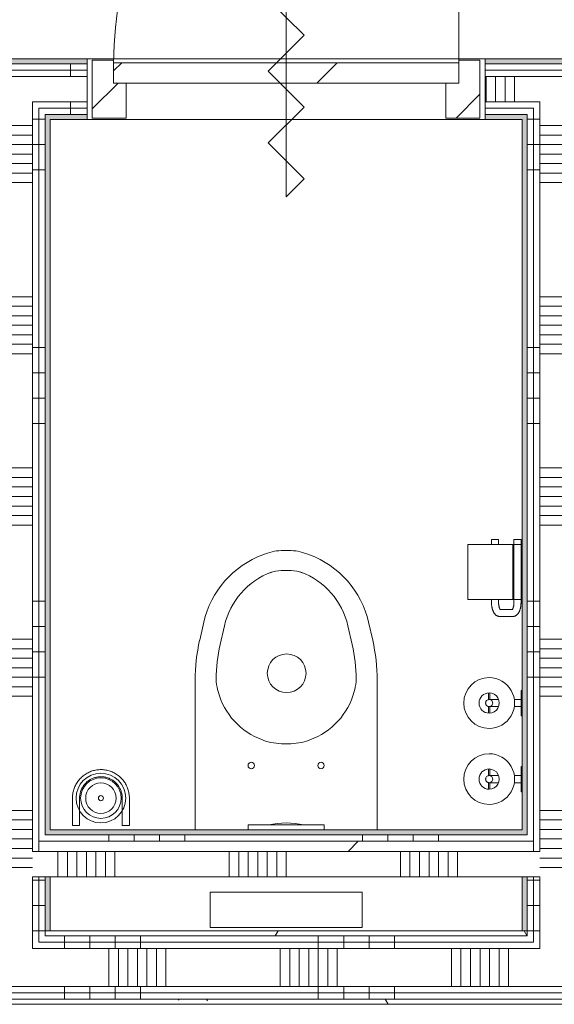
# Model space of a CAD drawing. Extents: x 3176 to 58266, y 1852 to 38199.
# Tile 204 of 256: x 37672 to 38725, y 32361 to 34301. Entities that reach past the tile are written whole.
import ezdxf

# ---------------------------------------------------------------- set-up
doc = ezdxf.new("R2010")
doc.units = 0
doc.header["$LTSCALE"] = 50
doc.layers.get('0').update_dxf_attribs({"linetype": 'CONTINUOUS'})
for name, color, linetype, lineweight in [('Onderlegger 1e verdieping$0$A-DETL-GENF', 8, 'CONTINUOUS', 18), ('Onderlegger 1e verdieping$0$A-DOOR', 8, 'CONTINUOUS', 25), ('Onderlegger 1e verdieping$0$A-FLOR-OTLN', 8, 'CONTINUOUS', 18), ('Onderlegger 1e verdieping$0$A-GENM', 8, 'CONTINUOUS', 18), ('Onderlegger 1e verdieping$0$A-WALL-PATT', 8, 'CONTINUOUS', 50), ('Onderlegger 1e verdieping$0$I-WALL', 8, 'CONTINUOUS', 25), ('Onderlegger 1e verdieping$0$P-SANR-FIXT', 8, 'CONTINUOUS', 18)]:
    doc.layers.add(name, color=color, linetype=linetype, lineweight=lineweight)
pattern_1 = [(0, (0, 0), (406.4, 101.6), [33.528, -271.272, 33.528, -271.272, -1625.6]), (0, (0, 0), (406.4, 101.6), [-609.6, 33.528, -576.072, 33.528, -271.272, -711.2]), (0, (0, 0), (406.4, 101.6), [-1524, 33.528, -169.672, 33.528, -474.472]), (120, (152.4, 50.8), (-291.18818, 301.15272), [33.528, -271.272, 33.528, -271.272, -1625.6]), (120, (152.4, 50.8), (-291.18818, 301.15272), [-609.6, 33.528, -576.072, 33.528, -271.272, -711.2]), (120, (152.4, 50.8), (-291.18818, 301.15272), [-1524, 33.528, -169.672, 33.528, -474.472]), (240, (203.2, 254), (-115.21182, -402.75272), [33.528, -271.272, 33.528, -271.272, -1625.6]), (240, (203.2, 254), (-115.21182, -402.75272), [-609.6, 33.528, -576.072, 33.528, -271.272, -711.2]), (240, (203.2, 254), (-115.21182, -402.75272), [-1524, 33.528, -169.672, 33.528, -474.472])]
pattern_2 = [(270, (36409.9, 32505.7), (500, -4e-12), []), (270, (36359.9, 32505.7), (500, -4e-12), []), (270, (36309.9, 32505.7), (500, -4e-12), []), (270, (36259.9, 32505.7), (500, -4e-12), [])]
pattern_3 = [(270, (36421.9, 34224.45), (500, 3e-14), []), (270, (36371.9, 34224.45), (500, 3e-14), []), (270, (36321.9, 34224.45), (500, 3e-14), []), (270, (36271.9, 34224.45), (500, 3e-14), [])]
pattern_4 = [(180, (38781.9, 33505.1), (6e-13, -500), []), (180, (38781.9, 33555.1), (6e-13, -500), []), (180, (38781.9, 33605.1), (6e-13, -500), []), (180, (38781.9, 33655.1), (6e-13, -500), [])]
pattern_5 = [(180, (37731.9, 33505.1), (6e-13, -500), []), (180, (37731.9, 33555.1), (6e-13, -500), []), (180, (37731.9, 33605.1), (6e-13, -500), []), (180, (37731.9, 33655.1), (6e-13, -500), [])]

# ---------------------------------------------------------------- blocks, each defined once
blk = doc.blocks.new('Onderlegger 1e verdieping$0$74_3B_toilet - eenvoudig - 74_3B_toilet - eenvoudig-4325791-Plotview 1e Verdieping - schaal 1 op 100')
at = {"layer": 'Onderlegger 1e verdieping$0$P-SANR-FIXT'}
for p, q in [((-41.5, 146.2), (-341.5, 146.2)), ((-341.5, 146.2), (-341.5, 76.2)), ((-41.5, 76.2), (-41.5, 146.2)), ((-341.5, 76.2), (-41.5, 76.2)), ((-370.9, -46.3), (-370.9, -340.9)), ((-12.1, -340.9), (-12.1, -46.3)), ((-238.2, -223.6), (-236.9, -223.1)), ((-187.3, -215.9), (-195.7, -215.9)), ((-144.9, -223.6), (-146.2, -223.1)), ((-326.5, -322.7), (-325.4, -318.8)), ((-56.5, -322.7), (-57.6, -318.8)), ((-362, -420.1), (-353.9, -455.6)), ((-313.2, -448.4), (-321.6, -411.6)), ((-69.8, -448.4), (-61.4, -411.6)), ((-29.2, -455.6), (-21.1, -420.1)), ((-223.2, -553.2), (-220.4, -554.3)), ((-181.9, -557.2), (-201.1, -557.2)), ((-159.8, -553.2), (-162.6, -554.3)), ((-237.2, -588.7), (-232.3, -590.5)), ((-196.8, -596.9), (-186.2, -596.9)), ((-150.7, -590.5), (-145.8, -588.7))]:
    blk.add_line(p, q, dxfattribs=at)
for centre, radius in [((-260.2, -173.2), 6.35), ((-122.8, -173.2), 6.35), ((-192.5, -354.9), 38.1)]:
    blk.add_circle(centre, radius, dxfattribs=at)
for centre, radius, start, end in [((-190.5, -354.9), 139.7, 109.9597, 165), ((-195.7, -336.5), 120.6, 90, 109.9597), ((-187.3, -336.5), 120.6, 70.0403, 90), ((-192.5, -354.9), 139.7, 15, 70.0403), ((-235.5, -347.1), 94.2, 165, 177.7844), ((-147.5, -347.1), 94.2, 2.2156, 15), ((-15.3, -340.9), 355.6, 180, 192.8722), ((-12.1, -340.9), 317.5, 180.4622, 192.8722), ((-370.9, -340.9), 317.5, 347.1278, 359.5378), ((-367.7, -340.9), 355.6, 347.1278, 360), ((-172.2, -414), 186.4, 192.8722, 249.5866), ((-168.7, -415.3), 148.3, 192.8722, 249.5866), ((-214.3, -415.3), 148.3, 290.4134, 347.1278), ((-210.8, -414), 186.4, 290.4134, 347.1278), ((-201.1, -493.7), 63.5, 249.5866, 270), ((-181.9, -493.7), 63.5, 270, 290.4134), ((-196.8, -495.3), 101.6, 249.5866, 270), ((-186.2, -495.3), 101.6, 270, 290.4134)]:
    blk.add_arc(centre, radius, start, end, dxfattribs=at)
blk = doc.blocks.new('Onderlegger 1e verdieping$0$32_KA_hout_67-114-enkele_deur_met dorpel - H630d-5655969-Plotview 1e Verdieping - schaal 1 op 100')
at = {"layer": 'Onderlegger 1e verdieping$0$A-GENM'}
h = blk.add_hatch(dxfattribs=at)
h.set_pattern_fill('FP_181', color=256, style=0, pattern_type=2)
h.set_pattern_definition([(45, (-38196.88, -34164.45), (-91.92388, 91.92388), [])])
h.paths.add_polyline_path([(314.9, -57), (381.9, -57), (381.9, 57), (339.9, 57), (339.9, 12), (314.9, 12)], flags=0)
h.paths.add_polyline_path([(-382.1, -57), (-315.1, -57), (-315.1, 12), (-340.1, 12), (-340.1, 57), (-382.1, 57), (-382.1, 12)], flags=0)
at = {"layer": 'Onderlegger 1e verdieping$0$A-DETL-GENF'}
for p, q in [((0, 212.1), (-35.4, 176.8)), ((0, -212.1), (0, 212.1)), ((-35.4, 176.8), (35.4, 106.1)), ((35.4, 106.1), (-35.4, 35.4)), ((-35.4, 35.4), (35.4, -35.4)), ((35.4, -35.4), (-35.4, -106.1)), ((-35.4, -106.1), (35.4, -176.8)), ((35.4, -176.8), (0, -212.1))]:
    blk.add_line(p, q, dxfattribs=at)
at = {"layer": 'Onderlegger 1e verdieping$0$A-DOOR', "lineweight": 18}
for p, q in [((-340.1, 57), (-382.1, 57)), ((-382.1, 57), (-382.1, -57)), ((-340.1, 52), (-340.1, 57)), ((381.9, 57), (339.9, 57)), ((339.9, 57), (339.9, 52)), ((381.9, -57), (381.9, 57)), ((-315.1, -57), (-315.1, 12)), ((314.9, 12), (314.9, -57)), ((-382.1, -57), (-315.1, -57)), ((314.9, -57), (381.9, -57))]:
    blk.add_line(p, q, dxfattribs=at)
at = {"layer": 'Onderlegger 1e verdieping$0$A-GENM'}
blk.add_line((339.9, 52), (339.9, 732), dxfattribs=at)
blk.add_arc((339.9, 52), 680, 90, 180, dxfattribs=at)
blk = doc.blocks.new('Onderlegger 1e verdieping$0$74_KA_Grohe toiletdrukknop - Type 1-4357735-Plotview 1e Verdieping - schaal 1 op 100')
at = {"layer": 'Onderlegger 1e verdieping$0$P-SANR-FIXT'}
for p, q in [((50, 56.2), (200, 56.2)), ((50, 46.3), (50, 56.2)), ((200, 56.2), (200, 46.3))]:
    blk.add_line(p, q, dxfattribs=at)
at = {"layer": 'Onderlegger 1e verdieping$0$P-SANR-FIXT', "flags": 128}
for points in [[(90, 56.2), (98.7, 57.8), (107.4, 59), (116.2, 59.8), (125, 60.3)], [(125, 60.3), (133.8, 59.8), (142.6, 58.9), (151.3, 57.8), (160, 56.2)]]:
    blk.add_lwpolyline(points, dxfattribs=at)
blk = doc.blocks.new('Onderlegger 1e verdieping$0$32_KA_binnendeur_hout - 32_KA_binnendeur_hout-V152-Plotview 1e Verdieping - schaal 1 op 100')
at = {"layer": 'Onderlegger 1e verdieping$0$A-DOOR', "lineweight": 18}
h = blk.add_hatch(dxfattribs=at)
h.set_pattern_fill('FP_221', color=256, style=0, pattern_type=2)
h.set_pattern_definition([(225, (38196.76, 34216.45), (212.132, -212.132), [])])
h.paths.add_polyline_path([(60.3, 40), (-340, 40), (-340, 0), (340, 0), (340, 40), (326.9, 40)], flags=0)
for p, q in [((-340, 0), (-340, 40)), ((-340, 40), (340, 40)), ((340, 40), (340, 0)), ((340, 0), (-340, 0))]:
    blk.add_line(p, q, dxfattribs=at)
blk = doc.blocks.new('Onderlegger 1e verdieping$0$74_KA_D-Line reserve toiletrolhouder - Type 1-7879157-Plotview 1e Verdieping - schaal 1 op 100')
at = {"layer": 'Onderlegger 1e verdieping$0$P-SANR-FIXT'}
for p, q in [((118.6, 126.5), (105.2, 126.5)), ((105.2, 123.5), (118.6, 123.5)), ((144.8, 126.5), (131.3, 126.5)), ((131.7, 123.5), (144.8, 123.5)), ((118, 111), (118, 106.4)), ((132, 106.4), (132, 111)), ((100, 62), (100, 60)), ((103.3, 62), (100, 62)), ((100, 62), (150, 62)), ((118, 75.9), (118, 62)), ((132, 62), (132, 75.9)), ((150, 62), (146.7, 62)), ((150, 60), (150, 62))]:
    blk.add_line(p, q, dxfattribs=at)
at = {"layer": 'Onderlegger 1e verdieping$0$P-SANR-FIXT', "flags": 128}
for points in [[(118, 124.9), (118, 125), (118, 125)], [(118, 111), (118, 111.6), (118, 112.1), (118, 112.7), (118, 113.2), (118, 113.8), (118, 114.3), (118, 114.9), (118, 115.4), (118, 115.9), (118, 116.5), (118, 117), (118, 117.5), (118, 118), (118, 118.4), (118, 118.9), (118, 119.4), (118, 119.8), (118, 120.2), (118, 120.6), (118, 121), (118, 121.4), (118, 121.8), (118, 122.1), (118, 122.5), (118, 122.8), (118, 123.1), (118, 123.3), (118, 123.6), (118, 123.8), (118, 124), (118, 124.2), (118, 124.4)], [(118.1, 125.8), (118.1, 126.1), (118.1, 126.4), (118.2, 126.7), (118.3, 126.9), (118.4, 127.2), (118.4, 127.5), (118.6, 127.7), (118.7, 128), (118.8, 128.2), (118.9, 128.5), (119.1, 128.7), (119.2, 129), (119.4, 129.2), (119.6, 129.4)], [(123.3, 131.8), (123.5, 131.8), (123.8, 131.9), (124.1, 131.9), (124.4, 132), (124.6, 132), (124.9, 132), (125.2, 132), (125.5, 132), (125.8, 132), (126, 131.9), (126.3, 131.9), (126.6, 131.8), (126.9, 131.7), (127.1, 131.7), (127.4, 131.6), (127.7, 131.5), (127.9, 131.4)], [(131.4, 127.9), (131.5, 127.6), (131.6, 127.3), (131.7, 127.1), (131.8, 126.8), (131.8, 126.5), (131.9, 126.3), (131.9, 126), (132, 125.7), (132, 125.4), (132, 125.2), (132, 125)], [(132, 125), (132, 125), (132, 125), (132, 124.9), (132, 124.8), (132, 124.7), (132, 124.6), (132, 124.5), (132, 124.3), (132, 124.1), (132, 123.9), (132, 123.7), (132, 123.4), (132, 123.1), (132, 122.9), (132, 122.6), (132, 122.2), (132, 121.9), (132, 121.5), (132, 121.1), (132, 120.8), (132, 120.3), (132, 119.9), (132, 119.5), (132, 119), (132, 118.6), (132, 118.1), (132, 117.6), (132, 117.1), (132, 116.6), (132, 116.1), (132, 115.5), (132, 115), (132, 114.5), (132, 113.9), (132, 113.4), (132, 112.8), (132, 112.3), (132, 111.7), (132, 111.2), (132, 111)]]:
    blk.add_lwpolyline(points, dxfattribs=at)
at = {"layer": 'Onderlegger 1e verdieping$0$P-SANR-FIXT'}
for radius, start, end in [(50, 360, 180), (20, 0, 180), (50, 180, 360), (20, 180, 360), (7, 0, 180), (7, 180, 360)]:
    blk.add_arc((125, 125), radius, start, end, dxfattribs=at)
blk = doc.blocks.new('Onderlegger 1e verdieping$0$74_KA_D-Line reserve toiletrolhouder - Type 1-V155-Plotview 1e Verdieping - schaal 1 op 100')
at = {"layer": 'Onderlegger 1e verdieping$0$P-SANR-FIXT'}
for p, q in [((118.6, 126.5), (105.2, 126.5)), ((105.2, 123.5), (118.6, 123.5)), ((144.8, 126.5), (131.3, 126.5)), ((131.7, 123.5), (144.8, 123.5)), ((118, 111), (118, 106.4)), ((132, 106.4), (132, 111)), ((100, 62), (100, 60)), ((103.3, 62), (100, 62)), ((100, 62), (150, 62)), ((118, 75.9), (118, 62)), ((132, 62), (132, 75.9)), ((150, 62), (146.7, 62)), ((150, 60), (150, 62))]:
    blk.add_line(p, q, dxfattribs=at)
at = {"layer": 'Onderlegger 1e verdieping$0$P-SANR-FIXT', "flags": 128}
for points in [[(118, 124.9), (118, 125), (118, 125)], [(118, 111), (118, 111.6), (118, 112.1), (118, 112.7), (118, 113.2), (118, 113.8), (118, 114.3), (118, 114.9), (118, 115.4), (118, 115.9), (118, 116.5), (118, 117), (118, 117.5), (118, 118), (118, 118.4), (118, 118.9), (118, 119.4), (118, 119.8), (118, 120.2), (118, 120.6), (118, 121), (118, 121.4), (118, 121.8), (118, 122.1), (118, 122.5), (118, 122.8), (118, 123.1), (118, 123.3), (118, 123.6), (118, 123.8), (118, 124), (118, 124.2), (118, 124.4)], [(118.1, 125.8), (118.1, 126.1), (118.1, 126.4), (118.2, 126.7), (118.3, 126.9), (118.4, 127.2), (118.4, 127.5), (118.6, 127.7), (118.7, 128), (118.8, 128.2), (118.9, 128.5), (119.1, 128.7), (119.2, 129), (119.4, 129.2), (119.6, 129.4)], [(123.3, 131.8), (123.5, 131.8), (123.8, 131.9), (124.1, 131.9), (124.4, 132), (124.6, 132), (124.9, 132), (125.2, 132), (125.5, 132), (125.8, 132), (126, 131.9), (126.3, 131.9), (126.6, 131.8), (126.9, 131.7), (127.1, 131.7), (127.4, 131.6), (127.7, 131.5), (127.7, 131.4)], [(131.4, 127.9), (131.5, 127.6), (131.6, 127.3), (131.7, 127.1), (131.8, 126.8), (131.8, 126.5), (131.9, 126.3), (131.9, 126), (132, 125.7), (132, 125.4), (132, 125.2), (132, 125)], [(132, 125), (132, 125), (132, 125), (132, 124.9), (132, 124.8), (132, 124.7), (132, 124.6), (132, 124.5), (132, 124.3), (132, 124.1), (132, 123.9), (132, 123.7), (132, 123.4), (132, 123.1), (132, 122.9), (132, 122.6), (132, 122.2), (132, 121.9), (132, 121.5), (132, 121.1), (132, 120.8), (132, 120.3), (132, 119.9), (132, 119.5), (132, 119), (132, 118.6), (132, 118.1), (132, 117.6), (132, 117.1), (132, 116.6), (132, 116.1), (132, 115.5), (132, 115), (132, 114.5), (132, 113.9), (132, 113.4), (132, 112.8), (132, 112.3), (132, 111.7), (132, 111.2), (132, 111)]]:
    blk.add_lwpolyline(points, dxfattribs=at)
at = {"layer": 'Onderlegger 1e verdieping$0$P-SANR-FIXT'}
for radius, start, end in [(50, 360, 180), (20, 0, 180), (50, 180, 360), (20, 180, 360), (7, 0, 180), (7, 180, 360)]:
    blk.add_arc((125, 125), radius, start, end, dxfattribs=at)
blk = doc.blocks.new('Onderlegger 1e verdieping$0$74_KA_D-Line toiletrolhouder - Type 1-7871651-Plotview 1e Verdieping - schaal 1 op 100')
at = {"layer": 'Onderlegger 1e verdieping$0$P-SANR-FIXT'}
for p, q in [((187.5, 167), (79.2, 167)), ((79.2, 78), (79.2, 167)), ((187.5, 167), (187.5, 78)), ((79.2, 120.4), (72.5, 120.4)), ((197.5, 120.4), (187.5, 120.4)), ((197.5, 120.4), (197.5, 119.5)), ((197.5, 119.5), (197.5, 106.4)), ((45.5, 104), (45.5, 78.6)), ((59.5, 78.6), (59.5, 104)), ((72.5, 106.4), (79.2, 106.4)), ((187.5, 106.4), (197.5, 106.4)), ((187.5, 78.2), (79.2, 78.2)), ((79.2, 60.2), (79.2, 78.2)), ((187.5, 78.2), (187.5, 60.2)), ((197.5, 76.2), (72.5, 76.2)), ((72.5, 62.2), (197.5, 62.2)), ((79.2, 60.2), (187.5, 60.2)), ((197.5, 76.2), (197.5, 75.4)), ((197.5, 75.4), (197.5, 62.2))]:
    blk.add_line(p, q, dxfattribs=at)
at = {"layer": 'Onderlegger 1e verdieping$0$P-SANR-FIXT', "flags": 128}
for points in [[(45.5, 104), (45.5, 104.9), (45.7, 105.9), (45.9, 106.8), (46.1, 107.7), (46.5, 108.6), (46.9, 109.4), (47.3, 110.2), (47.8, 111), (48.3, 111.7), (48.9, 112.3), (49.5, 112.9), (50.1, 113.5), (50.7, 114.1), (51.4, 114.6), (52, 115), (52.7, 115.5), (53.4, 115.9), (54.2, 116.3), (54.9, 116.7), (55.7, 117.1), (56.4, 117.4), (57.2, 117.7), (58, 118), (58.8, 118.3), (59.7, 118.6), (60.5, 118.8), (61.4, 119), (62.2, 119.3), (63.1, 119.4), (64, 119.6), (64.9, 119.8), (65.8, 119.9), (66.7, 120), (67.6, 120.1), (68.5, 120.2), (69.5, 120.3), (70.4, 120.3), (71.3, 120.4), (72.2, 120.4), (72.5, 120.4)], [(59.2, 102.9), (59.2, 102.9), (59.3, 103), (59.4, 103), (59.5, 103.1), (59.6, 103.2), (59.8, 103.4), (60, 103.5), (60.2, 103.7), (60.5, 103.8), (60.8, 104), (61.1, 104.2), (61.5, 104.4), (61.9, 104.5), (62.3, 104.7), (62.8, 104.9), (63.3, 105), (63.8, 105.2), (64.3, 105.3), (64.8, 105.5), (65.4, 105.6), (66, 105.7), (66.6, 105.9), (67.2, 106), (67.8, 106.1), (68.5, 106.1), (69.1, 106.2), (69.7, 106.3), (70.4, 106.3), (71.1, 106.3), (71.7, 106.4), (72.4, 106.4), (72.5, 106.4)], [(45.5, 78.6), (45.5, 77.6), (45.7, 76.7), (45.9, 75.8), (46.1, 74.8), (46.5, 74), (46.9, 73.1), (47.3, 72.4), (47.8, 71.6), (48.3, 70.9), (48.9, 70.3), (49.5, 69.7), (50.1, 69.1), (50.7, 68.5), (51.4, 68), (52, 67.5), (52.7, 67.1), (53.4, 66.7), (54.2, 66.3), (54.9, 65.9), (55.7, 65.5), (56.4, 65.2), (57.2, 64.9), (58, 64.6), (58.8, 64.3), (59.7, 64), (60.5, 63.8), (61.4, 63.5), (62.2, 63.3), (63.1, 63.1), (64, 63), (64.9, 62.8), (65.8, 62.7), (66.7, 62.6), (67.6, 62.5), (68.5, 62.4), (69.5, 62.3), (70.4, 62.3), (71.3, 62.2), (72.2, 62.2), (72.5, 62.2)], [(59.2, 79.7), (59.2, 79.7), (59.3, 79.6), (59.4, 79.6), (59.5, 79.5), (59.6, 79.3), (59.8, 79.2), (60, 79.1), (60.2, 78.9), (60.5, 78.7), (60.8, 78.6), (61.1, 78.4), (61.5, 78.2), (61.9, 78.1), (62.3, 77.9), (62.8, 77.7), (63.3, 77.6), (63.8, 77.4), (64.3, 77.2), (64.8, 77.1), (65.4, 77), (66, 76.8), (66.6, 76.7), (67.2, 76.6), (67.8, 76.5), (68.5, 76.5), (69.1, 76.4), (69.7, 76.3), (70.4, 76.3), (71.1, 76.3), (71.7, 76.2), (72.4, 76.2), (72.5, 76.2)]]:
    blk.add_lwpolyline(points, dxfattribs=at)
blk = doc.blocks.new('Onderlegger 1e verdieping$0$74_KU_D line toiletborstel - Type 1-7877824-Plotview 1e Verdieping - schaal 1 op 100')
at = {"layer": 'Onderlegger 1e verdieping$0$P-SANR-FIXT'}
for p, q in [((69, 109), (69, 55)), ((83, 55), (83, 109)), ((167, 109), (167, 55)), ((181, 55), (181, 109)), ((83, 55), (69, 55)), ((181, 55), (167, 55))]:
    blk.add_line(p, q, dxfattribs=at)
at = {"layer": 'Onderlegger 1e verdieping$0$P-SANR-FIXT', "flags": 128}
for points in [[(181, 109), (181, 111.2), (180.9, 113.5), (180.6, 115.7), (180.3, 117.9), (179.9, 120.1), (179.4, 122.3), (178.9, 124.5), (178.2, 126.6), (177.5, 128.7), (176.6, 130.8), (175.7, 132.9), (174.7, 134.9), (173.6, 136.8), (172.5, 138.8), (171.3, 140.6), (170, 142.5), (168.6, 144.2), (167.1, 146), (165.6, 147.6), (164, 149.2), (162.4, 150.7), (160.7, 152.2), (159, 153.6), (157.1, 154.9), (155.3, 156.2), (153.4, 157.3), (151.4, 158.4), (149.4, 159.4), (147.4, 160.4), (145.3, 161.2), (143.2, 162), (141.1, 162.7), (138.9, 163.3), (136.7, 163.8), (134.5, 164.2), (132.3, 164.6), (130.1, 164.8), (127.8, 165), (125.6, 165), (123.4, 165), (121.1, 164.9), (118.9, 164.7), (116.7, 164.4), (114.5, 164), (112.3, 163.6), (110.1, 163), (107.9, 162.4), (105.8, 161.7), (103.7, 160.9), (101.7, 160), (99.7, 159), (97.7, 157.9), (95.7, 156.8), (93.9, 155.6), (92, 154.3), (90.2, 153), (88.5, 151.5), (86.8, 150), (85.2, 148.5), (83.7, 146.9), (82.2, 145.2), (80.8, 143.4), (79.4, 141.6), (78.2, 139.8), (77, 137.9), (75.9, 135.9), (74.8, 134), (73.9, 131.9), (73, 129.9), (72.2, 127.8), (71.5, 125.6), (70.9, 123.5), (70.3, 121.3), (69.9, 119.1), (69.5, 116.9), (69.2, 114.7), (69.1, 112.4), (69, 110.2), (69, 109)], [(83, 109), (83, 110.7), (83.1, 112.4), (83.3, 114), (83.5, 115.7), (83.8, 117.4), (84.2, 119), (84.6, 120.6), (85.1, 122.2), (85.6, 123.8), (86.3, 125.4), (87, 126.9), (87.7, 128.4), (88.5, 129.9), (89.4, 131.3), (90.3, 132.7), (91.3, 134.1), (92.3, 135.4), (93.4, 136.7), (94.5, 138), (95.7, 139.2), (96.9, 140.3), (98.2, 141.4), (99.5, 142.5), (100.9, 143.4), (102.3, 144.4), (103.7, 145.3), (105.2, 146.1), (106.7, 146.8), (108.2, 147.5), (109.8, 148.2), (111.3, 148.8), (112.9, 149.3), (114.6, 149.7), (116.2, 150.1), (117.9, 150.4), (119.5, 150.7), (121.2, 150.9), (122.9, 151), (124.5, 151), (126.2, 151), (127.9, 150.9), (129.6, 150.8), (131.3, 150.6), (132.9, 150.3), (134.6, 149.9), (136.2, 149.5), (137.8, 149.1), (139.4, 148.5), (141, 147.9), (142.5, 147.2), (144, 146.5), (145.5, 145.7), (146.9, 144.9), (148.4, 144), (149.7, 143), (151.1, 142), (152.4, 140.9), (153.6, 139.8), (154.8, 138.6), (156, 137.4), (157.1, 136.1), (158.2, 134.8), (159.2, 133.5), (160.1, 132.1), (161, 130.7), (161.9, 129.2), (162.6, 127.7), (163.4, 126.2), (164, 124.7), (164.6, 123.1), (165.1, 121.5), (165.6, 119.9), (166, 118.2), (166.4, 116.6), (166.6, 114.9), (166.8, 113.3), (167, 111.6), (167, 109.9), (167, 109)]]:
    blk.add_lwpolyline(points, dxfattribs=at)
at = {"layer": 'Onderlegger 1e verdieping$0$P-SANR-FIXT'}
for centre, radius, start, end in [((125, 109), 49, 0, 180), ((125, 109), 40, 0, 180), ((125, 108.8), 30, 90, 270), ((125, 108.8), 30, 270, 90), ((125, 109), 49, 180, 0), ((125, 109), 40, 180, 0), ((125, 108.8), 5, 0, 180), ((125, 108.8), 5, 180, 360)]:
    blk.add_arc(centre, radius, start, end, dxfattribs=at)
blk = doc.blocks.new('Onderlegger 1e verdieping')
at = {"layer": 'Onderlegger 1e verdieping$0$A-WALL-PATT', "lineweight": 5}
h = blk.add_hatch(color=256, dxfattribs=at)
h.paths.add_polyline_path([(34388.9, 34214.5), (34654.9, 34214.5), (34654.9, 34224.5), (34388.9, 34224.5)], flags=0)
h.paths.add_polyline_path([(39735.9, 34214.5), (39831.9, 34214.5), (39831.9, 34224.5), (39638.9, 34224.5), (39638.9, 34214.5)], flags=0)
h.paths.add_polyline_path([(33604.5, 34214.5), (33604.9, 34214.5), (33604.5, 34224.5), (33411.9, 34224.5), (33411.9, 34214.5), (33421.9, 34214.5)], flags=0)
h.paths.add_polyline_path([(38669.6, 34214.5), (38854.9, 34214.5), (38854.9, 34224.5), (38588.9, 34224.5), (38588.9, 34214.5)], flags=0)
h.paths.add_polyline_path([(37603.3, 34214.5), (37804.9, 34214.5), (37804.9, 34224.5), (37538.9, 34224.5), (37538.9, 34214.5)], flags=0)
h.paths.add_polyline_path([(35704.9, 34214.5), (35704.9, 34224.5), (35438.9, 34224.5), (35438.9, 34214.5), (35470.6, 34214.5)], flags=0)
h.paths.add_polyline_path([(36488.9, 34214.5), (36754.9, 34214.5), (36754.9, 34224.5), (36488.9, 34224.5)], flags=0)
at = {"layer": 'Onderlegger 1e verdieping$0$A-WALL-PATT', "lineweight": 18}
h = blk.add_hatch(dxfattribs=at)
h.set_pattern_fill('FP_185', color=256, angle=90, style=0, pattern_type=2)
h.set_pattern_definition(pattern_3)
h.paths.add_polyline_path([(36754.9, 34202), (36754.9, 34214.5), (36488.9, 34214.5), (36488.9, 34202), (36536.9, 34202)], flags=0)
h.paths.add_polyline_path([(33421.9, 34202), (33604.9, 34202), (33604.5, 34214.5), (33421.9, 34214.5)], flags=0)
h.paths.add_polyline_path([(34388.9, 34202), (34654.9, 34202), (34654.9, 34214.5), (34388.9, 34214.5)], flags=0)
h.paths.add_polyline_path([(39638.9, 34202), (39821.9, 34202), (39821.9, 34214.5), (39638.9, 34214.5)], flags=0)
h.paths.add_polyline_path([(38669.6, 34202), (38854.9, 34202), (38854.9, 34214.5), (38588.9, 34214.5), (38588.9, 34202)], flags=0)
h.paths.add_polyline_path([(35438.9, 34202), (35704.9, 34202), (35704.9, 34214.5), (35438.9, 34214.5)], flags=0)
h.paths.add_polyline_path([(37603.3, 34202), (37804.9, 34202), (37804.9, 34214.5), (37538.9, 34214.5), (37538.9, 34202)], flags=0)
h = blk.add_hatch(dxfattribs=at)
h.set_pattern_fill('FP_185', color=256, angle=90, style=0, pattern_type=2)
h.set_pattern_definition(pattern_3)
h.paths.add_polyline_path([(33446.9, 34189.5), (33604.9, 34189.5), (33604.5, 34202), (33434.4, 34202), (33434.4, 34189.5)], flags=0)
h.paths.add_polyline_path([(39796.9, 34189.5), (39809.4, 34189.5), (39809.4, 34202), (39638.9, 34202), (39638.9, 34189.5), (39735.9, 34189.5)], flags=0)
h.paths.add_polyline_path([(36536.9, 34189.5), (36754.9, 34189.5), (36754.9, 34202), (36488.9, 34202), (36488.9, 34189.5)], flags=0)
h.paths.add_polyline_path([(37538.9, 34189.5), (37804.9, 34189.5), (37804.9, 34202), (37538.9, 34202)], flags=0)
h.paths.add_polyline_path([(34654.9, 34189.5), (34654.9, 34202), (34388.9, 34202), (34388.9, 34189.5), (34404.3, 34189.5)], flags=0)
h.paths.add_polyline_path([(35704.9, 34189.5), (35704.9, 34202), (35438.9, 34202), (35438.9, 34189.5), (35470.6, 34189.5)], flags=0)
h.paths.add_polyline_path([(38854.9, 34189.5), (38854.9, 34202), (38588.9, 34202), (38588.9, 34189.5), (38669.6, 34189.5)], flags=0)
h = blk.add_hatch(dxfattribs=at)
h.set_pattern_fill('FP_186', color=256, angle=90, style=0, pattern_type=2)
h.set_pattern_definition([(270, (36621.88, 34224.45), (337.5, 2e-14), []), (270, (36603.13, 34224.45), (337.5, 2e-14), []), (270, (36584.38, 34224.45), (337.5, 2e-14), []), (270, (36565.63, 34224.45), (337.5, 2e-14), []), (270, (36546.88, 34224.45), (337.5, 2e-14), []), (270, (36528.13, 34224.45), (337.5, 2e-14), []), (270, (36509.38, 34224.45), (337.5, 2e-14), [])])
h.paths.add_polyline_path([(33496.9, 34139.5), (33604.9, 34139.5), (33604.5, 34189.5), (33446.9, 34189.5), (33446.9, 34139.5)], flags=0)
h.paths.add_polyline_path([(34546.9, 34139.5), (34654.9, 34139.5), (34654.9, 34189.5), (34388.9, 34189.5), (34388.9, 34139.5), (34496.9, 34139.5)], flags=0)
h.paths.add_polyline_path([(36488.9, 34139.5), (36754.9, 34139.5), (36754.9, 34189.5), (36488.9, 34189.5)], flags=0)
h.paths.add_polyline_path([(38669.6, 34139.5), (38854.9, 34139.5), (38854.9, 34189.5), (38588.9, 34189.5), (38588.9, 34139.5)], flags=0)
h.paths.add_polyline_path([(35546.9, 34139.5), (35704.9, 34139.5), (35704.9, 34189.5), (35438.9, 34189.5), (35438.9, 34139.5), (35470.6, 34139.5)], flags=0)
h.paths.add_polyline_path([(37646.9, 34139.5), (37804.9, 34139.5), (37804.9, 34189.5), (37538.9, 34189.5), (37538.9, 34139.5), (37603.3, 34139.5)], flags=0)
h.paths.add_polyline_path([(39638.9, 34139.5), (39796.9, 34139.5), (39796.9, 34189.5), (39638.9, 34189.5)], flags=0)
h = blk.add_hatch(dxfattribs=at)
h.set_pattern_fill('FP_185', color=256, angle=90, style=0, pattern_type=2)
h.set_pattern_definition(pattern_3)
h.paths.add_polyline_path([(36536.9, 34127), (36596.9, 34127), (36596.9, 34139.5), (36488.9, 34139.5), (36488.9, 34127)], flags=0)
h.paths.add_polyline_path([(39746.9, 34127), (39746.9, 34139.5), (39638.9, 34139.5), (39638.9, 34127), (39735.9, 34127)], flags=0)
h.paths.add_polyline_path([(33496.9, 34127), (33604.9, 34127), (33604.5, 34139.5), (33496.9, 34139.5)], flags=0)
h.paths.add_polyline_path([(38684.4, 34127), (38696.9, 34127), (38696.9, 34139.5), (38588.9, 34139.5), (38588.9, 34127), (38669.6, 34127)], flags=0)
h.paths.add_polyline_path([(34388.9, 34127), (34496.9, 34127), (34496.9, 34139.5), (34388.9, 34139.5)], flags=0)
h.paths.add_polyline_path([(34654.9, 34127), (34654.9, 34139.5), (34546.9, 34139.5), (34546.9, 34127), (34559.4, 34127)], flags=0)
h.paths.add_polyline_path([(35438.9, 34127), (35546.9, 34127), (35546.9, 34139.5), (35438.9, 34139.5)], flags=0)
h.paths.add_polyline_path([(37696.9, 34127), (37804.9, 34127), (37804.9, 34139.5), (37696.9, 34139.5)], flags=0)
h.paths.add_polyline_path([(35704.9, 34127), (35704.9, 34139.5), (35596.9, 34139.5), (35596.9, 34127), (35609.4, 34127)], flags=0)
h.paths.add_polyline_path([(36754.9, 34127), (36754.9, 34139.5), (36646.9, 34139.5), (36646.9, 34127), (36659.4, 34127)], flags=0)
h.paths.add_polyline_path([(37646.9, 34127), (37646.9, 34139.5), (37538.9, 34139.5), (37538.9, 34127), (37634.4, 34127)], flags=0)
h.paths.add_polyline_path([(38746.9, 34127), (38854.9, 34127), (38854.9, 34139.5), (38746.9, 34139.5)], flags=0)
h = blk.add_hatch(dxfattribs=at)
h.set_pattern_fill('FP_200', color=256, angle=90, style=0, pattern_type=2)
h.set_pattern_definition([(180, (37731.88, 33305.08), (4e-13, -337.5), []), (180, (37731.88, 33323.83), (4e-13, -337.5), []), (180, (37731.88, 33342.58), (4e-13, -337.5), []), (180, (37731.88, 33361.33), (4e-13, -337.5), []), (180, (37731.88, 33380.08), (4e-13, -337.5), []), (180, (37731.88, 33398.83), (4e-13, -337.5), []), (180, (37731.88, 33417.58), (4e-13, -337.5), [])])
h.paths.add_polyline_path([(37646.9, 32470.7), (37696.9, 32470.7), (37696.9, 34139.5), (37646.9, 34139.5), (37646.9, 32483.2)], flags=0)
h = blk.add_hatch(dxfattribs=at)
h.set_pattern_fill('FP_198', color=256, angle=90, style=0, pattern_type=2)
h.set_pattern_definition([(180, (38781.88, 33305.08), (4e-13, -337.5), []), (180, (38781.88, 33323.83), (4e-13, -337.5), []), (180, (38781.88, 33342.58), (4e-13, -337.5), []), (180, (38781.88, 33361.33), (4e-13, -337.5), []), (180, (38781.88, 33380.08), (4e-13, -337.5), []), (180, (38781.88, 33398.83), (4e-13, -337.5), []), (180, (38781.88, 33417.58), (4e-13, -337.5), [])])
h.paths.add_polyline_path([(38746.9, 32470.7), (38746.9, 34139.5), (38696.9, 34139.5), (38696.9, 32470.7)], flags=0)
h = blk.add_hatch(dxfattribs=at)
h.set_pattern_fill('FP_185', color=256, angle=90, style=0, pattern_type=2)
h.set_pattern_definition(pattern_3)
h.paths.add_polyline_path([(39734.4, 34114.5), (39734.4, 34127), (39638.9, 34127), (39638.9, 34114.5), (39721.9, 34114.5)], flags=0)
h.paths.add_polyline_path([(33509.4, 34114.5), (33604.9, 34114.5), (33604.5, 34127), (33509.4, 34127)], flags=0)
h.paths.add_polyline_path([(38684.4, 34114.5), (38684.4, 34127), (38588.9, 34127), (38588.9, 34114.5), (38671.9, 34114.5)], flags=0)
h.paths.add_polyline_path([(38759.4, 34114.5), (38854.9, 34114.5), (38854.9, 34127), (38759.4, 34127)], flags=0)
h.paths.add_polyline_path([(34388.9, 34114.5), (34484.4, 34114.5), (34484.4, 34127), (34388.9, 34127)], flags=0)
h.paths.add_polyline_path([(34654.9, 34114.5), (34654.9, 34127), (34559.4, 34127), (34559.4, 34114.5), (34571.9, 34114.5)], flags=0)
h.paths.add_polyline_path([(37634.4, 34114.5), (37634.4, 34127), (37538.9, 34127), (37538.9, 34114.5), (37621.9, 34114.5)], flags=0)
h.paths.add_polyline_path([(37709.4, 34114.5), (37804.9, 34114.5), (37804.9, 34127), (37709.4, 34127)], flags=0)
h.paths.add_polyline_path([(35438.9, 34114.5), (35534.4, 34114.5), (35534.4, 34127), (35438.9, 34127)], flags=0)
h.paths.add_polyline_path([(35704.9, 34114.5), (35704.9, 34127), (35609.4, 34127), (35609.4, 34114.5), (35621.9, 34114.5)], flags=0)
h.paths.add_polyline_path([(36584.4, 34114.5), (36584.4, 34127), (36488.9, 34127), (36488.9, 34114.5), (36571.9, 34114.5)], flags=0)
h.paths.add_polyline_path([(36659.4, 34114.5), (36754.9, 34114.5), (36754.9, 34127), (36659.4, 34127)], flags=0)
h = blk.add_hatch(dxfattribs=at)
h.set_pattern_fill('FP_199', color=256, angle=90, style=0, pattern_type=2)
h.set_pattern_definition(pattern_5)
h.paths.add_polyline_path([(37709.4, 32483.2), (37709.4, 32612), (37696.9, 32612), (37696.9, 32483.2)], flags=0)
h.paths.add_polyline_path([(37696.9, 32662), (37709.4, 32662), (37709.4, 34127), (37696.9, 34127), (37696.9, 32743.6)], flags=0)
h = blk.add_hatch(dxfattribs=at)
h.set_pattern_fill('FP_197', color=256, angle=90, style=0, pattern_type=2)
h.set_pattern_definition(pattern_4)
h.paths.add_polyline_path([(38696.9, 32483.2), (38696.9, 32612), (38684.4, 32612), (38684.4, 32483.2)], flags=0)
h.paths.add_polyline_path([(38696.9, 32662), (38696.9, 34127), (38684.4, 34127), (38684.4, 32662)], flags=0)
at = {"layer": 'Onderlegger 1e verdieping$0$A-WALL-PATT', "lineweight": 25}
h = blk.add_hatch(color=256, dxfattribs=at)
h.paths.add_polyline_path([(35521.9, 34104.5), (35521.9, 34114.5), (35438.9, 34114.5), (35438.9, 34104.5), (35511.9, 34104.5)], flags=0)
h.paths.add_polyline_path([(37611.9, 34104.5), (37621.9, 34104.5), (37621.9, 34114.5), (37538.9, 34114.5), (37538.9, 34104.5), (37603.3, 34104.5)], flags=0)
h.paths.add_polyline_path([(34388.9, 34104.5), (34471.9, 34104.5), (34471.9, 34114.5), (34388.9, 34114.5)], flags=0)
h.paths.add_polyline_path([(38671.9, 34104.5), (38671.9, 34114.5), (38588.9, 34114.5), (38588.9, 34104.5), (38669.6, 34104.5)], flags=0)
h.paths.add_polyline_path([(34654.9, 34104.5), (34654.9, 34114.5), (34571.9, 34114.5), (34571.9, 34104.5), (34581.9, 34104.5)], flags=0)
h.paths.add_polyline_path([(38781.9, 34104.5), (38854.9, 34104.5), (38854.9, 34114.5), (38771.9, 34114.5), (38771.9, 34104.5)], flags=0)
h.paths.add_polyline_path([(33604.9, 34104.5), (33604.5, 34114.5), (33521.9, 34114.5), (33521.9, 34104.5), (33604.5, 34104.5)], flags=0)
h.paths.add_polyline_path([(37721.9, 34104.5), (37804.9, 34104.5), (37804.9, 34114.5), (37721.9, 34114.5)], flags=0)
h.paths.add_polyline_path([(35704.9, 34104.5), (35704.9, 34114.5), (35621.9, 34114.5), (35621.9, 34104.5), (35631.9, 34104.5)], flags=0)
h.paths.add_polyline_path([(39638.9, 34104.5), (39721.9, 34104.5), (39721.9, 34114.5), (39638.9, 34114.5)], flags=0)
h.paths.add_polyline_path([(36754.9, 34104.5), (36754.9, 34114.5), (36671.9, 34114.5), (36671.9, 34104.5), (36681.9, 34104.5)], flags=0)
h.paths.add_polyline_path([(36488.9, 34104.5), (36571.9, 34104.5), (36571.9, 34114.5), (36488.9, 34114.5)], flags=0)
at = {"layer": 'Onderlegger 1e verdieping$0$A-WALL-PATT', "lineweight": 18}
h = blk.add_hatch(dxfattribs=at)
h.set_pattern_fill('FP_199', color=256, angle=90, style=0, pattern_type=2)
h.set_pattern_definition(pattern_5)
h.paths.add_polyline_path([(37709.4, 32495.7), (37721.9, 32495.7), (37721.9, 32612), (37709.4, 32612), (37709.4, 32505.7)], flags=0)
h.paths.add_polyline_path([(37709.4, 32682), (37721.9, 32682), (37721.9, 34114.5), (37709.4, 34114.5), (37709.4, 32743.6)], flags=0)
at = {"layer": 'Onderlegger 1e verdieping$0$A-WALL-PATT', "lineweight": 25}
h = blk.add_hatch(color=256, dxfattribs=at)
h.paths.add_polyline_path([(37731.9, 32505.7), (37731.9, 32612), (37721.9, 32612), (37721.9, 32505.7)], flags=0)
h.paths.add_polyline_path([(37731.9, 32694.5), (37731.9, 34104.5), (37721.9, 34104.5), (37721.9, 32694.5)], flags=0)
at = {"layer": 'Onderlegger 1e verdieping$0$A-WALL-PATT', "lineweight": 5}
h = blk.add_hatch(color=256, dxfattribs=at)
h.paths.add_polyline_path([(38661.9, 32505.7), (38671.9, 32505.7), (38671.9, 32612), (38661.9, 32612)], flags=0)
h.paths.add_polyline_path([(38669.6, 32694.5), (38671.9, 32694.5), (38671.9, 34104.5), (38661.9, 34104.5), (38661.9, 32694.5)], flags=0)
at = {"layer": 'Onderlegger 1e verdieping$0$A-WALL-PATT', "lineweight": 18}
h = blk.add_hatch(dxfattribs=at)
h.set_pattern_fill('FP_197', color=256, angle=90, style=0, pattern_type=2)
h.set_pattern_definition(pattern_4)
h.paths.add_polyline_path([(38684.4, 32495.7), (38684.4, 32612), (38671.9, 32612), (38671.9, 32495.7)], flags=0)
h.paths.add_polyline_path([(38684.4, 32682), (38684.4, 34114.5), (38671.9, 34114.5), (38671.9, 32682)], flags=0)
at = {"layer": 'Onderlegger 1e verdieping$0$A-WALL-PATT', "lineweight": 5}
blk.add_hatch(color=256, dxfattribs=at).paths.add_polyline_path([(37869.9, 32694.5), (38661.9, 32694.5), (38661.9, 32704.5), (37731.9, 32704.5), (37731.9, 32694.5)], flags=0)
at = {"layer": 'Onderlegger 1e verdieping$0$A-WALL-PATT', "lineweight": 18}
h = blk.add_hatch(dxfattribs=at)
h.set_pattern_fill('FP_202', color=256, style=0, pattern_type=2)
h.set_pattern_definition([(45, (0, 0), (-353.5534, 353.5534), [])])
h.paths.add_polyline_path([(38136.4, 32662), (38684.4, 32662), (38684.4, 32682), (37709.4, 32682), (37709.4, 32662), (37869.9, 32662)], flags=0)
h = blk.add_hatch(dxfattribs=at)
h.set_pattern_fill('FP_209', color=256, angle=90, style=0, pattern_type=2)
h.set_pattern_definition([(270, (37996.9, 32704.45), (500, -1e-12), []), (270, (37946.9, 32704.45), (500, -1e-12), []), (270, (37896.9, 32704.45), (500, -1e-12), []), (270, (37846.9, 32704.45), (500, -1e-12), [])])
h.paths.add_polyline_path([(38136.4, 32682), (38671.9, 32682), (38671.9, 32694.5), (37721.9, 32694.5), (37721.9, 32682), (37869.9, 32682)], flags=0)
h = blk.add_hatch(dxfattribs=at)
h.set_pattern_fill('FP_208', color=256, angle=90, style=0, pattern_type=2)
h.set_pattern_definition([(270, (38196.88, 32704.45), (337.5, -9e-13), []), (270, (38178.13, 32704.45), (337.5, -9e-13), []), (270, (38159.38, 32704.45), (337.5, -9e-13), []), (270, (38140.63, 32704.45), (337.5, -9e-13), []), (270, (38121.88, 32704.45), (337.5, -9e-13), []), (270, (38103.13, 32704.45), (337.5, -9e-13), []), (270, (38084.38, 32704.45), (337.5, -9e-13), [])])
h.paths.add_polyline_path([(37869.9, 32612), (38696.9, 32612), (38696.9, 32662), (37696.9, 32662), (37696.9, 32612), (37731.9, 32612)], flags=0)
h = blk.add_hatch(dxfattribs=at)
h.set_pattern_fill('FP_80', color=256, style=0, pattern_type=2)
h.set_pattern_definition(pattern_1)
h.paths.add_polyline_path([(33521.9, 32495.7), (34471.9, 32495.7), (34471.9, 32505.7), (33521.9, 32505.7)], flags=0)
h.paths.add_polyline_path([(34571.9, 32495.7), (35521.9, 32495.7), (35521.9, 32505.7), (34571.9, 32505.7)], flags=0)
h.paths.add_polyline_path([(35621.9, 32495.7), (36571.9, 32495.7), (36571.9, 32505.7), (35621.9, 32505.7)], flags=0)
h.paths.add_polyline_path([(36671.9, 32495.7), (37621.9, 32495.7), (37621.9, 32505.7), (36671.9, 32505.7)], flags=0)
h.paths.add_polyline_path([(37721.9, 32495.7), (38671.9, 32495.7), (38671.9, 32505.7), (37721.9, 32505.7)], flags=0)
h.paths.add_polyline_path([(38936.2, 32495.7), (39831.9, 32495.7), (39831.9, 32505.7), (38771.9, 32505.7), (38771.9, 32495.7)], flags=0)
h = blk.add_hatch(dxfattribs=at)
h.set_pattern_fill('FP_179', color=256, angle=90, style=0, pattern_type=2)
h.set_pattern_definition(pattern_2)
h.paths.add_polyline_path([(33604.5, 32483.2), (34484.4, 32483.2), (34484.4, 32495.7), (33509.4, 32495.7), (33509.4, 32483.2)], flags=0)
h.paths.add_polyline_path([(33421.8, 32483.2), (33434.4, 32483.2), (33434.4, 32495.7), (33421.8, 32495.7)], flags=0)
h.paths.add_polyline_path([(34559.4, 32483.2), (35534.4, 32483.2), (35534.4, 32495.7), (34559.4, 32495.7)], flags=0)
h.paths.add_polyline_path([(35609.4, 32483.2), (36584.4, 32483.2), (36584.4, 32495.7), (35609.4, 32495.7)], flags=0)
h.paths.add_polyline_path([(36659.4, 32483.2), (37634.4, 32483.2), (37634.4, 32495.7), (36659.4, 32495.7)], flags=0)
h.paths.add_polyline_path([(37709.4, 32483.2), (38684.4, 32483.2), (38684.4, 32495.7), (37709.4, 32495.7)], flags=0)
h.paths.add_polyline_path([(38936.2, 32483.2), (39831.9, 32483.2), (39831.9, 32495.7), (38759.4, 32495.7), (38759.4, 32483.2)], flags=0)
h = blk.add_hatch(dxfattribs=at)
h.set_pattern_fill('FP_179', color=256, angle=90, style=0, pattern_type=2)
h.set_pattern_definition(pattern_2)
h.paths.add_polyline_path([(33496.9, 32470.7), (34496.9, 32470.7), (34496.9, 32483.2), (33496.9, 32483.2)], flags=0)
h.paths.add_polyline_path([(33421.8, 32470.7), (33446.9, 32470.7), (33446.9, 32483.2), (33421.8, 32483.2)], flags=0)
h.paths.add_polyline_path([(34546.9, 32470.7), (35546.9, 32470.7), (35546.9, 32483.2), (34546.9, 32483.2)], flags=0)
h.paths.add_polyline_path([(35596.9, 32470.7), (36596.9, 32470.7), (36596.9, 32483.2), (35596.9, 32483.2)], flags=0)
h.paths.add_polyline_path([(36646.9, 32470.7), (37646.9, 32470.7), (37646.9, 32483.2), (36646.9, 32483.2)], flags=0)
h.paths.add_polyline_path([(37696.9, 32470.7), (38696.9, 32470.7), (38696.9, 32483.2), (37696.9, 32483.2)], flags=0)
h.paths.add_polyline_path([(38936.2, 32470.7), (39831.9, 32470.7), (39831.9, 32483.2), (38746.9, 32483.2), (38746.9, 32470.7)], flags=0)
h = blk.add_hatch(dxfattribs=at)
h.set_pattern_fill('FP_180', color=256, angle=90, style=0, pattern_type=2)
h.set_pattern_definition([(270, (36609.9, 32505.7), (337.5, -3e-12), []), (270, (36591.16, 32505.7), (337.5, -3e-12), []), (270, (36572.4, 32505.7), (337.5, -3e-12), []), (270, (36553.66, 32505.7), (337.5, -3e-12), []), (270, (36534.9, 32505.7), (337.5, -3e-12), []), (270, (36516.16, 32505.7), (337.5, -3e-12), []), (270, (36497.4, 32505.7), (337.5, -3e-12), [])])
h.paths.add_polyline_path([(33604.5, 32395.7), (39831.9, 32395.7), (39831.9, 32470.7), (33421.8, 32470.7), (33421.8, 32395.7)], flags=0)
h = blk.add_hatch(dxfattribs=at)
h.set_pattern_fill('FP_179', color=256, angle=90, style=0, pattern_type=2)
h.set_pattern_definition(pattern_2)
h.paths.add_polyline_path([(33421.8, 32383.2), (39831.9, 32383.2), (39831.9, 32395.7), (33421.8, 32395.7)], flags=0)
h = blk.add_hatch(dxfattribs=at)
h.set_pattern_fill('FP_179', color=256, angle=90, style=0, pattern_type=2)
h.set_pattern_definition(pattern_2)
h.paths.add_polyline_path([(33421.8, 32370.7), (39831.9, 32370.7), (39831.9, 32383.2), (33421.8, 32383.2)], flags=0)
h = blk.add_hatch(dxfattribs=at)
h.set_pattern_fill('FP_80', color=256, style=0, pattern_type=2)
h.set_pattern_definition(pattern_1)
h.paths.add_polyline_path([(33421.8, 32360.7), (39831.9, 32360.7), (39831.9, 32370.7), (33421.8, 32370.7)], flags=0)
at = {"layer": 'Onderlegger 1e verdieping$0$A-FLOR-OTLN'}
for p, q in [((38588.9, 34224.5), (37804.9, 34224.5)), ((37804.9, 34104.5), (38588.9, 34104.5))]:
    blk.add_line(p, q, dxfattribs=at)
at = {"layer": 'Onderlegger 1e verdieping$0$I-WALL', "lineweight": 18}
for p, q in [((37804.9, 34224.5), (37538.9, 34224.5)), ((37804.9, 34214.5), (37538.9, 34214.5)), ((37804.9, 34104.5), (37804.9, 34224.5)), ((38854.9, 34224.5), (38588.9, 34224.5)), ((38588.9, 34224.5), (38588.9, 34104.5)), ((38854.9, 34214.5), (38588.9, 34214.5)), ((37804.9, 34202), (37538.9, 34202)), ((38854.9, 34202), (38588.9, 34202)), ((37804.9, 34189.5), (37538.9, 34189.5)), ((38854.9, 34189.5), (38588.9, 34189.5)), ((37804.9, 34139.5), (37696.9, 34139.5)), ((37696.9, 34139.5), (37696.9, 32662)), ((38696.9, 34139.5), (38588.9, 34139.5)), ((38696.9, 34139.5), (38696.9, 32662)), ((37804.9, 34127), (37709.4, 34127)), ((37709.4, 32662), (37709.4, 34127)), ((38684.4, 34127), (38588.9, 34127)), ((38684.4, 34127), (38684.4, 32662)), ((37804.9, 34114.5), (37721.9, 34114.5)), ((37721.9, 34114.5), (37721.9, 32694.5)), ((37731.9, 34104.5), (37804.9, 34104.5)), ((37731.9, 32704.5), (37731.9, 34104.5)), ((38671.9, 34114.5), (38588.9, 34114.5)), ((38588.9, 34104.5), (38661.9, 34104.5)), ((38661.9, 34104.5), (38661.9, 32704.5)), ((38671.9, 34114.5), (38671.9, 32694.5)), ((38661.9, 32704.5), (37731.9, 32704.5)), ((38684.4, 32682), (37709.4, 32682)), ((38671.9, 32694.5), (37721.9, 32694.5)), ((38696.9, 32662), (37696.9, 32662)), ((37696.9, 32612), (37696.9, 32470.7)), ((37696.9, 32612), (38696.9, 32612)), ((37709.4, 32612), (37709.4, 32483.2)), ((37721.9, 32612), (37721.9, 32495.7)), ((37731.9, 32505.7), (37731.9, 32612)), ((38661.9, 32612), (38661.9, 32505.7)), ((38671.9, 32612), (38671.9, 32495.7)), ((38684.4, 32612), (38684.4, 32483.2)), ((38696.9, 32612), (38696.9, 32470.7)), ((38671.9, 32505.7), (37721.9, 32505.7)), ((37721.9, 32495.7), (38671.9, 32495.7)), ((37696.9, 32470.7), (38696.9, 32470.7)), ((37709.4, 32483.2), (38684.4, 32483.2)), ((33421.8, 32395.7), (39831.9, 32395.7)), ((33421.8, 32383.2), (39831.9, 32383.2)), ((33421.8, 32370.7), (39831.9, 32370.7)), ((33421.8, 32360.7), (39831.9, 32360.7))]:
    blk.add_line(p, q, dxfattribs=at)
at = {"layer": 'Onderlegger 1e verdieping$0$A-DOOR'}
blk.add_blockref('Onderlegger 1e verdieping$0$32_KA_hout_67-114-enkele_deur_met dorpel - H630d-5655969-Plotview 1e Verdieping - schaal 1 op 100', (38196.9, 34164.5), dxfattribs=at)
at = {"layer": 'Onderlegger 1e verdieping$0$A-DOOR', "rotation": 180}
blk.add_blockref('Onderlegger 1e verdieping$0$32_KA_binnendeur_hout - 32_KA_binnendeur_hout-V152-Plotview 1e Verdieping - schaal 1 op 100', (38196.8, 34216.5), dxfattribs=at)
at = {"layer": 'Onderlegger 1e verdieping$0$P-SANR-FIXT'}
for name, p, rotation in [('Onderlegger 1e verdieping$0$74_KA_D-Line toiletrolhouder - Type 1-7871651-Plotview 1e Verdieping - schaal 1 op 100', (38721.9, 33079.5), 89.99999999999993), ('Onderlegger 1e verdieping$0$74_3B_toilet - eenvoudig - 74_3B_toilet - eenvoudig-4325791-Plotview 1e Verdieping - schaal 1 op 100', (38005.4, 32658.2), 180), ('Onderlegger 1e verdieping$0$74_KA_D-Line reserve toiletrolhouder - Type 1-V155-Plotview 1e Verdieping - schaal 1 op 100', (38721.9, 32829.5), 89.99999999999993), ('Onderlegger 1e verdieping$0$74_KA_D-Line reserve toiletrolhouder - Type 1-7879157-Plotview 1e Verdieping - schaal 1 op 100', (38721.9, 32679.5), 89.99999999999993)]:
    blk.add_blockref(name, p, dxfattribs=dict(at, rotation=rotation))
for name, p in [('Onderlegger 1e verdieping$0$74_KU_D line toiletborstel - Type 1-7877824-Plotview 1e Verdieping - schaal 1 op 100', (37706.9, 32658.2)), ('Onderlegger 1e verdieping$0$74_KA_Grohe toiletdrukknop - Type 1-4357735-Plotview 1e Verdieping - schaal 1 op 100', (38071.9, 32658.2))]:
    blk.add_blockref(name, p, dxfattribs=at)

msp = doc.modelspace()

# ---------------------------------------------------------------- block references
msp.add_blockref('Onderlegger 1e verdieping', (0, 0))

doc.saveas('drawing.dxf')
